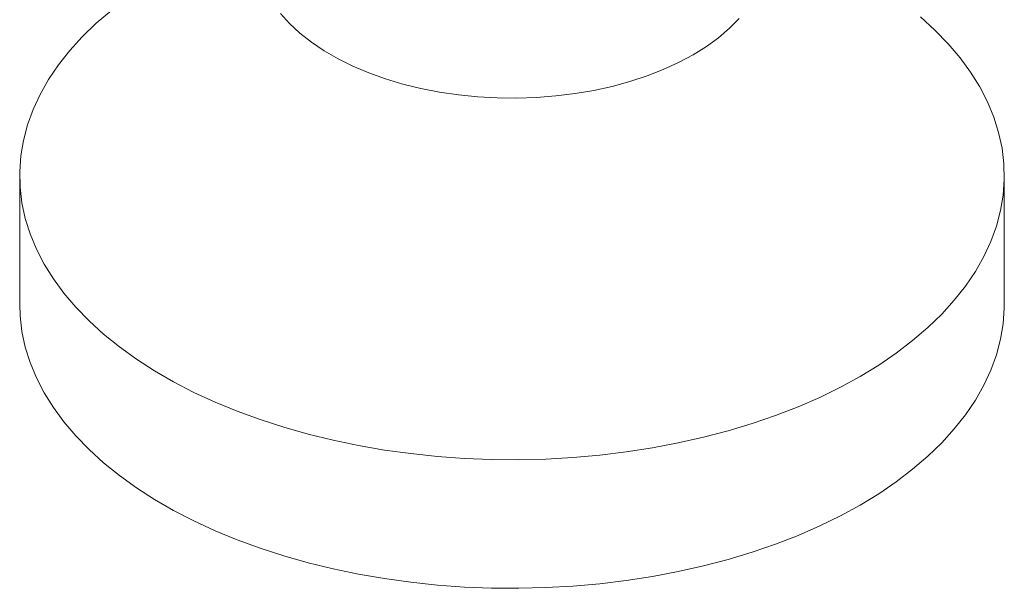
# Model space of a CAD drawing. Header units: millimetres. Extents: x 0 to 210, y 0 to 297.
# Tile 5 of 7: x 119 to 169, y 128 to 157. Entities that reach past the tile are written whole.
import ezdxf

# ---------------------------------------------------------------- set-up
doc = ezdxf.new("R2010")
doc.units = ezdxf.units.MM

msp = doc.modelspace()

# ---------------------------------------------------------------- linework, layer by layer
at = {"color": 7, "linetype": 'Continuous', "lineweight": 15}
for p, q in [((118.564, 149.243), (118.564, 142.711)), ((168.564, 142.711), (168.564, 149.243))]:
    msp.add_line(p, q, dxfattribs=at)
at = {"color": 7, "linetype": 'Continuous', "lineweight": 15, "flags": 128}
for points in [[(123.218, 157.629), (122.448, 156.97), (121.743, 156.286), (121.104, 155.582), (120.533, 154.858), (120.032, 154.117), (119.603, 153.361), (119.247, 152.593), (118.964, 151.815), (118.756, 151.028), (118.623, 150.237), (118.566, 149.442), (118.585, 148.647), (118.68, 147.853), (118.85, 147.064), (119.096, 146.281), (119.416, 145.508), (119.809, 144.746), (120.274, 143.997), (120.81, 143.264), (121.415, 142.55), (122.087, 141.856), (122.825, 141.184), (123.626, 140.537), (124.487, 139.916), (125.406, 139.323), (126.38, 138.761), (127.406, 138.23), (128.482, 137.733), (129.603, 137.271), (130.767, 136.845), (131.969, 136.457), (133.207, 136.108), (134.476, 135.798), (135.773, 135.53), (137.093, 135.303), (138.433, 135.118), (139.789, 134.976), (141.156, 134.878), (142.531, 134.823), (143.908, 134.812), (145.285, 134.845), (146.656, 134.922), (148.018, 135.042), (149.366, 135.205), (150.697, 135.411), (152.006, 135.659), (153.29, 135.948), (154.544, 136.277), (155.764, 136.646), (156.948, 137.053), (158.091, 137.498), (159.189, 137.977), (160.241, 138.491), (161.241, 139.038), (162.188, 139.616), (163.079, 140.223), (163.91, 140.857), (164.679, 141.517), (165.385, 142.2), (166.024, 142.905), (166.594, 143.628), (167.095, 144.369), (167.524, 145.125), (167.881, 145.893), (168.164, 146.672), (168.372, 147.458), (168.504, 148.25), (168.561, 149.044), (168.542, 149.84), (168.448, 150.633), (168.277, 151.422), (168.032, 152.205), (167.712, 152.978), (167.319, 153.741), (166.854, 154.489), (166.318, 155.222), (165.712, 155.937), (165.04, 156.631), (164.303, 157.303)], [(131.805, 157.474), (132.264, 156.964), (132.789, 156.475), (133.378, 156.012), (134.026, 155.575), (134.73, 155.169), (135.486, 154.795), (136.29, 154.455), (137.136, 154.152), (138.02, 153.887), (138.936, 153.662), (139.88, 153.478), (140.845, 153.336), (141.826, 153.237), (142.817, 153.182), (143.813, 153.171), (144.807, 153.204), (145.794, 153.281), (146.768, 153.402), (147.723, 153.564), (148.653, 153.769), (149.554, 154.014), (150.42, 154.299), (151.245, 154.62), (152.026, 154.977), (152.756, 155.368), (153.433, 155.79), (154.052, 156.24), (154.609, 156.717), (155.101, 157.217)], [(118.564, 142.711), (118.585, 142.114), (118.68, 141.321), (118.85, 140.532), (119.096, 139.749), (119.416, 138.976), (119.809, 138.213), (120.274, 137.465), (120.81, 136.732), (121.415, 136.017), (122.087, 135.323), (122.825, 134.651), (123.626, 134.004), (124.487, 133.383), (125.406, 132.791), (126.38, 132.228), (127.406, 131.698), (128.482, 131.201), (129.603, 130.739), (130.767, 130.313), (131.969, 129.925), (133.207, 129.575), (134.476, 129.266), (135.773, 128.997), (137.093, 128.77), (138.433, 128.586), (139.789, 128.444), (141.156, 128.346), (142.531, 128.291), (143.908, 128.28), (145.285, 128.313), (146.656, 128.389), (148.018, 128.51), (149.366, 128.673), (150.697, 128.879), (152.006, 129.126), (153.29, 129.416), (154.544, 129.745), (155.764, 130.114), (156.948, 130.521), (158.091, 130.965), (159.189, 131.445), (160.241, 131.959), (161.241, 132.506), (162.188, 133.083), (163.079, 133.69), (163.91, 134.325), (164.679, 134.984), (165.385, 135.668), (166.024, 136.372), (166.594, 137.096), (167.095, 137.837), (167.524, 138.593), (167.881, 139.361), (168.164, 140.139), (168.372, 140.926), (168.504, 141.717), (168.561, 142.512), (168.564, 142.711)]]:
    msp.add_lwpolyline(points, dxfattribs=at)

doc.saveas('drawing.dxf')
